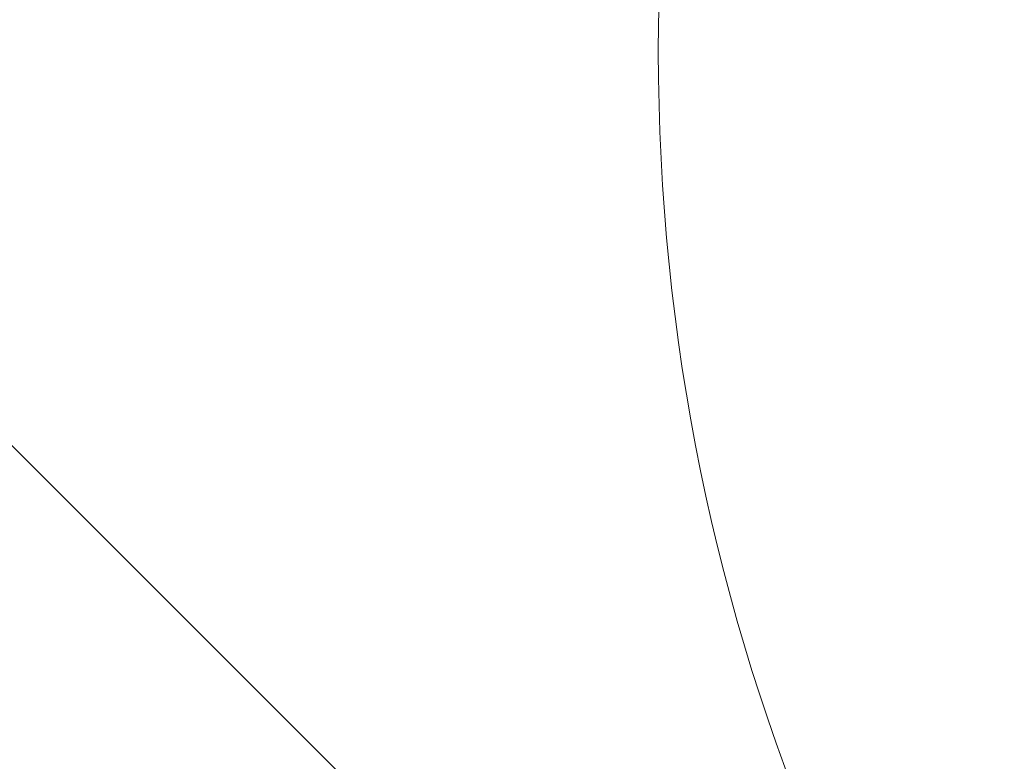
# Model space of a CAD drawing. Header units: metres. Extents: x 179483 to 180084, y 582739 to 582904.
# Tile 81 of 205: x 179765.805 to 179766.39, y 582816.709 to 582817.149. Entities that reach past the tile are written whole.
import ezdxf

# ---------------------------------------------------------------- set-up
doc = ezdxf.new("R2010")
doc.units = ezdxf.units.M
doc.layers.get('0').update_dxf_attribs({"linetype": 'CONTINUOUS', "lineweight": 9})
doc.layers.add('TA - VERDACHT_OBJECT', color=1, linetype='CONTINUOUS', lineweight=18)
doc.layers.add('TA - VRIJGEGEVEN TOT 4M-MV', color=3, linetype='CONTINUOUS', lineweight=18)
doc.styles.get("Standard").update_dxf_attribs({"font": 'arial.ttf'})

# ---------------------------------------------------------------- blocks, each defined once
blk = doc.blocks.new('Object')
at = {"lineweight": 20}
blk.add_circle((0, 0), 1.2358, dxfattribs=at)
at = {"color": 7}
blk.add_attdef('1', (-2.4803, 0.77411), '', height=1.2, dxfattribs=at)

msp = doc.modelspace()

# ---------------------------------------------------------------- hatches: boundary and pattern name
at = {"layer": 'TA - VRIJGEGEVEN TOT 4M-MV'}
h = msp.add_hatch(dxfattribs=at)
h.set_pattern_fill('ANSI31', color=256, scale=0.3, angle=90, style=0)
h.paths.add_polyline_path([(179736.90461, 582819.83279), (179732.64946, 582821.12549), (179729.81423, 582821.53386), (179723.25428, 582822.01522), (179721.5155, 582820.16668), (179722.11504, 582819.33318), (179723.64138, 582817.88511), (179731.02618, 582815.82705), (179733.22102, 582815.68073), (179739.04089, 582815.45463), (179745.88842, 582815.30894), (179750.25919, 582814.72617), (179757.65232, 582813.38196), (179757.66352, 582813.4305), (179760.34464, 582813.25411), (179760.58898, 582813.28344), (179762.69172, 582813.0997), (179765.03585, 582812.94548), (179770.7591, 582813.04249), (179770.71925, 582813.46749), (179770.45383, 582814.52917), (179770.11544, 582816.26726), (179766.78192, 582817.40768), (179764.45382, 582817.7957), (179761.6407, 582817.8927), (179759.70061, 582817.7957), (179758.36554, 582818.40911), (179751.00731, 582818.95987), (179748.55374, 582819.24266), (179745.829, 582818.08671), (179742.37254, 582819.95507), (179741.86764, 582820.01326)])

# ---------------------------------------------------------------- block references
at = {"layer": 'TA - VERDACHT_OBJECT', "linetype": 'ByBlock'}
msp.add_blockref('Object', (179767.42, 582817.13), dxfattribs=at)

doc.saveas('drawing.dxf')
